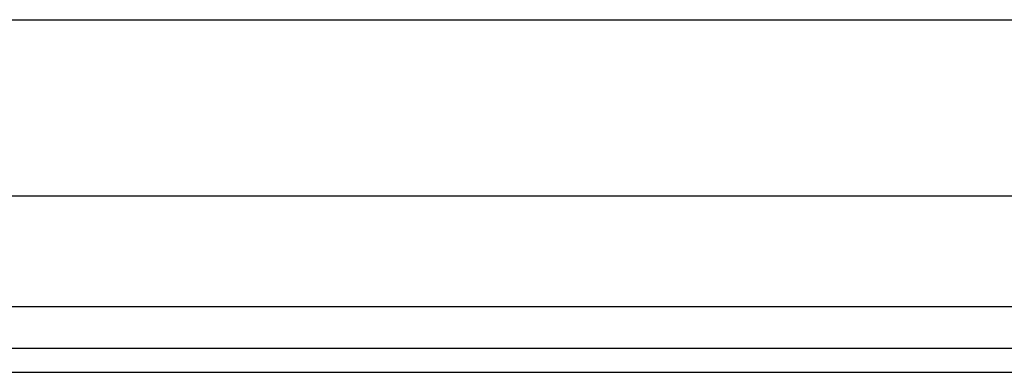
# Model space of a CAD drawing. Header units: inches. Extents: x 4 to 120, y 7 to 65.
# Tile 37 of 149: x 24.428 to 26.627, y 18.77 to 19.558. Entities that reach past the tile are written whole.
import ezdxf

# ---------------------------------------------------------------- set-up
doc = ezdxf.new("R2010")
doc.units = ezdxf.units.IN
doc.header["$MEASUREMENT"] = 0
doc.layers.add('Visible Edges(ANSI)', color=7, linetype='Continuous', lineweight=25)
doc.layers.add('Visible Tangent Edges(ANSI)', color=7, linetype='Continuous', lineweight=25)

msp = doc.modelspace()

# ---------------------------------------------------------------- linework, layer by layer
at = {"layer": 'Visible Edges(ANSI)'}
for p, q in [((4.7708, 19.5578), (26.9149, 19.5578)), ((26.9149, 19.1641), (4.7708, 19.1641)), ((27.666, 18.8234), (4.04, 18.8234)), ((4.04, 18.7704), (27.666, 18.7704))]:
    msp.add_line(p, q, dxfattribs=at)
at = {"layer": 'Visible Tangent Edges(ANSI)'}
msp.add_line((27.666, 18.9164), (4.04, 18.9164), dxfattribs=at)

doc.saveas('drawing.dxf')
